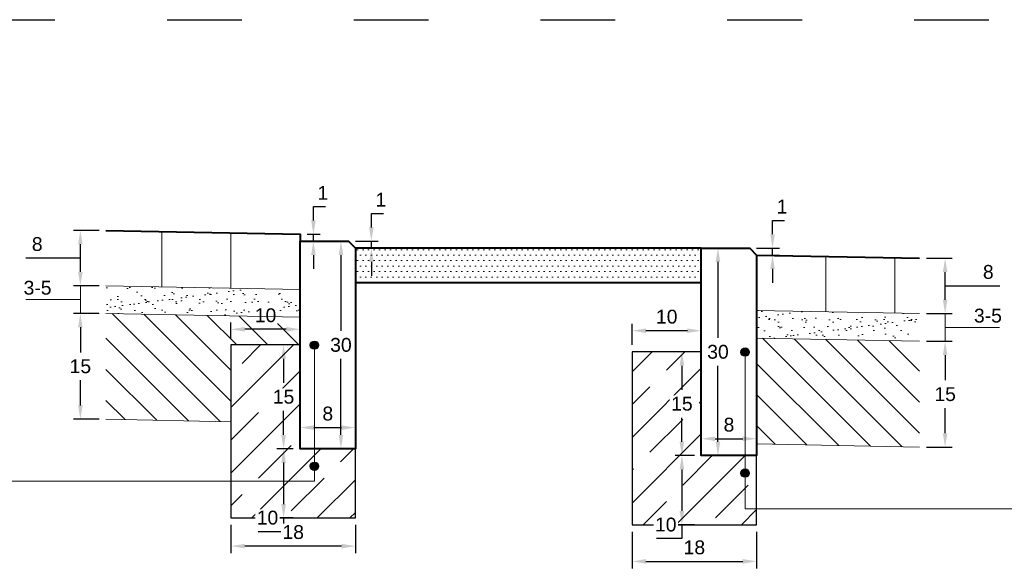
# Model space of a CAD drawing. Header units: millimetres. Extents: x 2422 to 2697, y 999 to 1037.
# Tile 2 of 48: x 2658.669 to 2660.093, y 999.52 to 1000.313. Entities that reach past the tile are written whole.
import ezdxf

# ---------------------------------------------------------------- set-up
doc = ezdxf.new("R2010")
doc.units = ezdxf.units.MM
doc.linetypes.add('ACAD_ISO03W100', pattern=[30, 12, -18])
for name, color, linetype, lineweight in [('_JB_Chodnik', 52, 'Continuous', 9), ('_JB_Opisowe', 7, 'Continuous', 0), ('_PN-konstrukcja_linie', 7, 'Continuous', 18), ('_PN-konstrukcja_wypełnienie', 7, 'Continuous', 0), ('_PN-kostka_szara', 251, 'Continuous', 13), ('_PN-kraweznik', 7, 'Continuous', 40), ('_PN-nawierzchnia_kostka_szara', 251, 'Continuous', 40), ('_PN-podsypka_wypełnienie', 7, 'Continuous', 9), ('_PN-zieleń_nawierzchnia', 76, 'Continuous', 40), ('_PN-zieleń_wypełnienie', 76, 'Continuous', 20), ('_PN-ława-wypełnienie', 7, 'Continuous', 0), ('_SZK-wymiary_0.2', 7, 'Continuous', 15)]:
    doc.layers.add(name, color=color, linetype=linetype, lineweight=lineweight)
doc.layers.add('_PN-ława', color=7, linetype='Continuous')
doc.layers.add('_SZK-opis_0.2', color=7, linetype='Continuous')
doc.layers.add('TEMP', color=80, linetype='Continuous', plot=False)
doc.styles.add('standard szczeg', font='arial.ttf', dxfattribs={"height": 0.02})
doc.dimstyles.new('p normalny szczeg.', dxfattribs={"dimtxt": 0.02, "dimasz": 0.02, "dimexe": 0.01, "dimexo": 0.01, "dimgap": 0.01, "dimtad": 1, "dimtih": 1, "dimtoh": 1, "dimdec": 0, "dimlfac": 100, "dimzin": 1, "dimtxsty": 'standard szczeg', "dimcen": 2.5, "dimazin": 0, "dimtfac": 1, "dimtdec": 0, "dimtmove": 0, "dimatfit": 3, "dimfxl": 1, "dimarcsym": 0})

# ---------------------------------------------------------------- blocks, each defined once
blk = doc.blocks.new('*D253')
at = {"layer": '_SZK-wymiary_0.2', "color": 0, "lineweight": -2, "transparency": 16777216}
for p, q in [((2658.784, 999.8881), (2658.7471, 999.8881)), ((2658.7571, 999.8681), (2658.7571, 999.8318)), ((2658.7571, 999.7551), (2658.7571, 999.7914)), ((2658.7841, 999.7351), (2658.7471, 999.7351))]:
    blk.add_line(p, q, dxfattribs=at)
at = {"layer": '_SZK-wymiary_0.2', "color": 0, "transparency": 16777216}
for points in [[(2658.7538, 999.8681), (2658.7604, 999.8681), (2658.7571, 999.8881)], [(2658.7538, 999.7551), (2658.7604, 999.7551), (2658.7571, 999.7351)]]:
    blk.add_solid(points, dxfattribs=at)
at = {"layer": 'Defpoints', "color": 0, "transparency": 16777216}
for p in [(2658.794, 999.8881), (2658.7571, 999.7351), (2658.7941, 999.7351)]:
    blk.add_point(p, dxfattribs=at)
at = {"layer": '_SZK-wymiary_0.2', "color": 0, "transparency": 16777216, "insert": (2658.7571, 999.8116), "char_height": 0.02, "attachment_point": 5, "style": 'standard szczeg'}
blk.add_mtext('15', dxfattribs=at)
blk = doc.blocks.new('*D254')
at = {"layer": '_SZK-wymiary_0.2', "color": 0, "lineweight": -2, "ltscale": 0.09, "transparency": 16777216}
for p, q in [((2658.7841, 1000.0081), (2658.7471, 1000.0081)), ((2658.7571, 999.9481), (2658.7571, 999.9881)), ((2658.7112, 999.9681), (2658.6781, 999.9681)), ((2658.7571, 999.9681), (2658.7112, 999.9681)), ((2658.7841, 999.9281), (2658.7471, 999.9281))]:
    blk.add_line(p, q, dxfattribs=at)
at = {"layer": '_SZK-wymiary_0.2', "color": 0, "ltscale": 0.09, "transparency": 16777216}
for points in [[(2658.7538, 999.9881), (2658.7604, 999.9881), (2658.7571, 1000.0081)], [(2658.7538, 999.9481), (2658.7604, 999.9481), (2658.7571, 999.9281)]]:
    blk.add_solid(points, dxfattribs=at)
at = {"layer": 'Defpoints', "color": 0, "ltscale": 0.09, "transparency": 16777216}
for p in [(2658.7571, 1000.0081), (2658.7941, 1000.0081), (2658.7941, 999.9281)]:
    blk.add_point(p, dxfattribs=at)
at = {"layer": '_SZK-wymiary_0.2', "color": 0, "ltscale": 0.09, "transparency": 16777216, "insert": (2658.6947, 999.9883), "char_height": 0.02, "attachment_point": 5, "style": 'standard szczeg', "bg_fill": 3, "box_fill_scale": 1.1, "bg_fill_color": 256, "bg_fill_true_color": 13158600, "bg_fill_transparency": 0}
blk.add_mtext('8', dxfattribs=at)
blk = doc.blocks.new('*D255')
at = {"layer": '_SZK-wymiary_0.2', "color": 0, "lineweight": -2, "transparency": 16777216}
for p, q in [((2659.094, 1000.0225), (2659.094, 1000.0425)), ((2659.094, 1000.0425), (2659.1114, 1000.0425)), ((2659.085, 1000.0025), (2659.104, 1000.0025)), ((2659.094, 999.9925), (2659.094, 1000.0025)), ((2659.0848, 999.9925), (2659.104, 999.9925)), ((2659.094, 999.9725), (2659.094, 999.9525))]:
    blk.add_line(p, q, dxfattribs=at)
at = {"layer": '_SZK-wymiary_0.2', "color": 0, "transparency": 16777216}
for points in [[(2659.0907, 1000.0225), (2659.0973, 1000.0225), (2659.094, 1000.0025)], [(2659.0907, 999.9725), (2659.0973, 999.9725), (2659.094, 999.9925)]]:
    blk.add_solid(points, dxfattribs=at)
at = {"layer": 'Defpoints', "color": 0, "transparency": 16777216}
for p in [(2659.075, 1000.0025), (2659.094, 1000.0025), (2659.0748, 999.9925)]:
    blk.add_point(p, dxfattribs=at)
at = {"layer": '_SZK-wymiary_0.2', "color": 0, "transparency": 16777216, "insert": (2659.1077, 1000.0625), "char_height": 0.02, "attachment_point": 5, "style": 'standard szczeg', "bg_fill": 3, "box_fill_scale": 1.1, "bg_fill_color": 256, "bg_fill_true_color": 13158600, "bg_fill_transparency": 0}
blk.add_mtext('1', dxfattribs=at)
blk = doc.blocks.new('*D260')
at = {"layer": '_SZK-wymiary_0.2', "color": 0, "lineweight": -2, "transparency": 16777216}
for p, q in [((2658.9748, 999.8525), (2658.9748, 999.8751)), ((2659.0748, 999.8525), (2659.0748, 999.8751)), ((2659.0548, 999.8651), (2658.9948, 999.8651))]:
    blk.add_line(p, q, dxfattribs=at)
at = {"layer": '_SZK-wymiary_0.2', "color": 0, "transparency": 16777216}
for points in [[(2658.9948, 999.8685), (2658.9948, 999.8618), (2658.9748, 999.8651)], [(2659.0548, 999.8685), (2659.0548, 999.8618), (2659.0748, 999.8651)]]:
    blk.add_solid(points, dxfattribs=at)
at = {"layer": 'Defpoints', "color": 0, "transparency": 16777216}
for p in [(2658.9748, 999.8651), (2658.9748, 999.8425), (2659.0748, 999.8425)]:
    blk.add_point(p, dxfattribs=at)
at = {"layer": '_SZK-wymiary_0.2', "color": 0, "transparency": 16777216, "insert": (2659.0248, 999.8853), "char_height": 0.02, "attachment_point": 5, "style": 'standard szczeg', "bg_fill": 3, "box_fill_scale": 1.1, "bg_fill_color": 256, "bg_fill_true_color": 13158600, "bg_fill_transparency": 0}
blk.add_mtext('10', dxfattribs=at)
blk = doc.blocks.new('*D261')
at = {"layer": '_SZK-wymiary_0.2', "color": 0, "lineweight": -2, "transparency": 16777216}
for p, q in [((2659.0648, 999.8425), (2659.0409, 999.8425)), ((2659.0509, 999.8225), (2659.0509, 999.7877)), ((2659.0509, 999.7125), (2659.0509, 999.7473)), ((2659.0648, 999.6925), (2659.0409, 999.6925))]:
    blk.add_line(p, q, dxfattribs=at)
at = {"layer": '_SZK-wymiary_0.2', "color": 0, "transparency": 16777216}
for points in [[(2659.0476, 999.8225), (2659.0543, 999.8225), (2659.0509, 999.8425)], [(2659.0476, 999.7125), (2659.0543, 999.7125), (2659.0509, 999.6925)]]:
    blk.add_solid(points, dxfattribs=at)
at = {"layer": 'Defpoints', "color": 0, "transparency": 16777216}
for p in [(2659.0748, 999.8425), (2659.0509, 999.6925), (2659.0748, 999.6925)]:
    blk.add_point(p, dxfattribs=at)
at = {"layer": '_SZK-wymiary_0.2', "color": 0, "transparency": 16777216, "insert": (2659.0509, 999.7675), "char_height": 0.02, "attachment_point": 5, "style": 'standard szczeg', "bg_fill": 3, "box_fill_scale": 1.1, "bg_fill_color": 256, "bg_fill_true_color": 13158600, "bg_fill_transparency": 0}
blk.add_mtext('15', dxfattribs=at)
blk = doc.blocks.new('*D256')
at = {"layer": '_SZK-wymiary_0.2', "color": 0, "lineweight": -2, "transparency": 16777216}
for p, q in [((2659.0648, 999.6925), (2659.0409, 999.6925)), ((2659.0509, 999.6725), (2659.0509, 999.6125)), ((2659.0648, 999.5925), (2659.0409, 999.5925)), ((2659.0509, 999.5925), (2659.0509, 999.5725)), ((2659.0509, 999.5725), (2659.0142, 999.5725))]:
    blk.add_line(p, q, dxfattribs=at)
at = {"layer": '_SZK-wymiary_0.2', "color": 0, "transparency": 16777216}
for points in [[(2659.0476, 999.6725), (2659.0543, 999.6725), (2659.0509, 999.6925)], [(2659.0476, 999.6125), (2659.0543, 999.6125), (2659.0509, 999.5925)]]:
    blk.add_solid(points, dxfattribs=at)
at = {"layer": 'Defpoints', "color": 0, "transparency": 16777216}
for p in [(2659.0748, 999.6925), (2659.0509, 999.5925), (2659.0748, 999.5925)]:
    blk.add_point(p, dxfattribs=at)
at = {"layer": '_SZK-wymiary_0.2', "color": 0, "transparency": 16777216, "insert": (2659.0276, 999.5927), "char_height": 0.02, "attachment_point": 5, "style": 'standard szczeg', "bg_fill": 3, "box_fill_scale": 1.1, "bg_fill_color": 256, "bg_fill_true_color": 13158600, "bg_fill_transparency": 0}
blk.add_mtext('10', dxfattribs=at)
blk = doc.blocks.new('*D257')
at = {"layer": '_SZK-wymiary_0.2', "color": 0, "lineweight": -2, "transparency": 16777216}
for p, q in [((2659.0748, 999.7025), (2659.0748, 999.733)), ((2659.1548, 999.7025), (2659.1548, 999.733)), ((2659.0948, 999.723), (2659.1348, 999.723))]:
    blk.add_line(p, q, dxfattribs=at)
at = {"layer": '_SZK-wymiary_0.2', "color": 0, "transparency": 16777216}
for points in [[(2659.0948, 999.7263), (2659.0948, 999.7197), (2659.0748, 999.723)], [(2659.1348, 999.7263), (2659.1348, 999.7197), (2659.1548, 999.723)]]:
    blk.add_solid(points, dxfattribs=at)
at = {"layer": 'Defpoints', "color": 0, "transparency": 16777216}
for p in [(2659.1548, 999.723), (2659.0748, 999.6925), (2659.1548, 999.6925)]:
    blk.add_point(p, dxfattribs=at)
at = {"layer": '_SZK-wymiary_0.2', "color": 0, "transparency": 16777216, "insert": (2659.1148, 999.7432), "char_height": 0.02, "attachment_point": 5, "style": 'standard szczeg', "bg_fill": 3, "box_fill_scale": 1.1, "bg_fill_color": 256, "bg_fill_true_color": 13158600, "bg_fill_transparency": 0}
blk.add_mtext('8', dxfattribs=at)
blk = doc.blocks.new('*D258')
at = {"layer": '_SZK-wymiary_0.2', "color": 0, "lineweight": -2, "transparency": 16777216}
for p, q in [((2658.9748, 999.5825), (2658.9748, 999.5416)), ((2659.1548, 999.5825), (2659.1548, 999.5416)), ((2659.1348, 999.5516), (2658.9948, 999.5516))]:
    blk.add_line(p, q, dxfattribs=at)
at = {"layer": '_SZK-wymiary_0.2', "color": 0, "transparency": 16777216}
for points in [[(2658.9948, 999.5549), (2658.9948, 999.5483), (2658.9748, 999.5516)], [(2659.1348, 999.5549), (2659.1348, 999.5483), (2659.1548, 999.5516)]]:
    blk.add_solid(points, dxfattribs=at)
at = {"layer": 'Defpoints', "color": 0, "transparency": 16777216}
for p in [(2658.9748, 999.5925), (2659.1548, 999.5925), (2658.9748, 999.5516)]:
    blk.add_point(p, dxfattribs=at)
at = {"layer": '_SZK-wymiary_0.2', "color": 0, "transparency": 16777216, "insert": (2659.0648, 999.5718), "char_height": 0.02, "attachment_point": 5, "style": 'standard szczeg', "bg_fill": 3, "box_fill_scale": 1.1, "bg_fill_color": 256, "bg_fill_true_color": 13158600, "bg_fill_transparency": 0}
blk.add_mtext('18', dxfattribs=at)
blk = doc.blocks.new('*D259')
at = {"layer": '_SZK-wymiary_0.2', "color": 0, "lineweight": -2, "transparency": 16777216}
for p, q in [((2659.1248, 999.9925), (2659.1438, 999.9925)), ((2659.1338, 999.9725), (2659.1338, 999.8627)), ((2659.1338, 999.7125), (2659.1338, 999.8223)), ((2659.1248, 999.6925), (2659.1438, 999.6925))]:
    blk.add_line(p, q, dxfattribs=at)
at = {"layer": '_SZK-wymiary_0.2', "color": 0, "transparency": 16777216}
for points in [[(2659.1305, 999.9725), (2659.1371, 999.9725), (2659.1338, 999.9925)], [(2659.1305, 999.7125), (2659.1371, 999.7125), (2659.1338, 999.6925)]]:
    blk.add_solid(points, dxfattribs=at)
at = {"layer": 'Defpoints', "color": 0, "transparency": 16777216}
for p in [(2659.1148, 999.9925), (2659.1338, 999.9925), (2659.1148, 999.6925)]:
    blk.add_point(p, dxfattribs=at)
at = {"layer": '_SZK-wymiary_0.2', "color": 0, "transparency": 16777216, "insert": (2659.1338, 999.8425), "char_height": 0.02, "attachment_point": 5, "style": 'standard szczeg', "bg_fill": 3, "box_fill_scale": 1.1, "bg_fill_color": 256, "bg_fill_true_color": 13158600, "bg_fill_transparency": 0}
blk.add_mtext('30', dxfattribs=at)
blk = doc.blocks.new('*D252')
at = {"layer": '_SZK-wymiary_0.2', "color": 0, "lineweight": -2, "transparency": 16777216}
for p, q in [((2659.1778, 1000.0125), (2659.1778, 1000.0325)), ((2659.1778, 1000.0325), (2659.1952, 1000.0325)), ((2659.1548, 999.9925), (2659.1878, 999.9925)), ((2659.1778, 999.9825), (2659.1778, 999.9925)), ((2659.1648, 999.9825), (2659.1878, 999.9825)), ((2659.1778, 999.9625), (2659.1778, 999.9425))]:
    blk.add_line(p, q, dxfattribs=at)
at = {"layer": '_SZK-wymiary_0.2', "color": 0, "transparency": 16777216}
for points in [[(2659.1745, 1000.0125), (2659.1811, 1000.0125), (2659.1778, 999.9925)], [(2659.1745, 999.9625), (2659.1811, 999.9625), (2659.1778, 999.9825)]]:
    blk.add_solid(points, dxfattribs=at)
at = {"layer": 'Defpoints', "color": 0, "transparency": 16777216}
for p in [(2659.1448, 999.9925), (2659.1778, 999.9925), (2659.1548, 999.9825)]:
    blk.add_point(p, dxfattribs=at)
at = {"layer": '_SZK-wymiary_0.2', "color": 0, "transparency": 16777216, "insert": (2659.1915, 1000.0525), "char_height": 0.02, "attachment_point": 5, "style": 'standard szczeg', "bg_fill": 3, "box_fill_scale": 1.1, "bg_fill_color": 256, "bg_fill_true_color": 13158600, "bg_fill_transparency": 0}
blk.add_mtext('1', dxfattribs=at)
blk = doc.blocks.new('*D265')
at = {"layer": '_SZK-wymiary_0.2', "color": 0, "lineweight": -2, "transparency": 16777216}
for p, q in [((2659.9804, 999.8478), (2660.0173, 999.8478)), ((2660.0073, 999.8278), (2660.0073, 999.7915)), ((2660.0073, 999.7148), (2660.0073, 999.7511)), ((2659.9803, 999.6948), (2660.0173, 999.6948))]:
    blk.add_line(p, q, dxfattribs=at)
at = {"layer": '_SZK-wymiary_0.2', "color": 0, "transparency": 16777216}
for points in [[(2660.004, 999.8278), (2660.0106, 999.8278), (2660.0073, 999.8478)], [(2660.004, 999.7148), (2660.0106, 999.7148), (2660.0073, 999.6948)]]:
    blk.add_solid(points, dxfattribs=at)
at = {"layer": 'Defpoints', "color": 0, "transparency": 16777216}
for p in [(2659.9704, 999.8478), (2659.9703, 999.6948), (2660.0073, 999.6948)]:
    blk.add_point(p, dxfattribs=at)
at = {"layer": '_SZK-wymiary_0.2', "color": 0, "transparency": 16777216, "insert": (2660.0073, 999.7713), "char_height": 0.02, "attachment_point": 5, "style": 'standard szczeg'}
blk.add_mtext('15', dxfattribs=at)
blk = doc.blocks.new('*D266')
at = {"layer": '_SZK-wymiary_0.2', "color": 0, "lineweight": -2, "ltscale": 0.09, "transparency": 16777216}
for p, q in [((2659.9803, 999.9678), (2660.0173, 999.9678)), ((2660.0073, 999.9078), (2660.0073, 999.9478)), ((2660.0073, 999.9278), (2660.0532, 999.9278)), ((2660.0532, 999.9278), (2660.0863, 999.9278)), ((2659.9803, 999.8878), (2660.0173, 999.8878))]:
    blk.add_line(p, q, dxfattribs=at)
at = {"layer": '_SZK-wymiary_0.2', "color": 0, "ltscale": 0.09, "transparency": 16777216}
for points in [[(2660.004, 999.9478), (2660.0106, 999.9478), (2660.0073, 999.9678)], [(2660.004, 999.9078), (2660.0106, 999.9078), (2660.0073, 999.8878)]]:
    blk.add_solid(points, dxfattribs=at)
at = {"layer": 'Defpoints', "color": 0, "ltscale": 0.09, "transparency": 16777216}
for p in [(2659.9703, 999.9678), (2660.0073, 999.9678), (2659.9703, 999.8878)]:
    blk.add_point(p, dxfattribs=at)
at = {"layer": '_SZK-wymiary_0.2', "color": 0, "ltscale": 0.09, "transparency": 16777216, "insert": (2660.0697, 999.948), "char_height": 0.02, "attachment_point": 5, "style": 'standard szczeg', "bg_fill": 3, "box_fill_scale": 1.1, "bg_fill_color": 256, "bg_fill_true_color": 13158600, "bg_fill_transparency": 0}
blk.add_mtext('8', dxfattribs=at)
blk = doc.blocks.new('*D275')
at = {"layer": '_SZK-wymiary_0.2', "color": 0, "lineweight": -2, "transparency": 16777216}
for p, q in [((2659.7578, 1000.0025), (2659.7578, 1000.0225)), ((2659.7578, 1000.0225), (2659.7752, 1000.0225)), ((2659.7348, 999.9825), (2659.7678, 999.9825)), ((2659.7578, 999.9725), (2659.7578, 999.9825)), ((2659.7448, 999.9725), (2659.7678, 999.9725)), ((2659.7578, 999.9525), (2659.7578, 999.9325))]:
    blk.add_line(p, q, dxfattribs=at)
at = {"layer": '_SZK-wymiary_0.2', "color": 0, "transparency": 16777216}
for points in [[(2659.7545, 1000.0025), (2659.7611, 1000.0025), (2659.7578, 999.9825)], [(2659.7545, 999.9525), (2659.7611, 999.9525), (2659.7578, 999.9725)]]:
    blk.add_solid(points, dxfattribs=at)
at = {"layer": 'Defpoints', "color": 0, "transparency": 16777216}
for p in [(2659.7248, 999.9825), (2659.7578, 999.9825), (2659.7348, 999.9725)]:
    blk.add_point(p, dxfattribs=at)
at = {"layer": '_SZK-wymiary_0.2', "color": 0, "transparency": 16777216, "insert": (2659.7715, 1000.0425), "char_height": 0.02, "attachment_point": 5, "style": 'standard szczeg', "bg_fill": 3, "box_fill_scale": 1.1, "bg_fill_color": 256, "bg_fill_true_color": 13158600, "bg_fill_transparency": 0}
blk.add_mtext('1', dxfattribs=at)
blk = doc.blocks.new('*D276')
at = {"layer": '_SZK-wymiary_0.2', "color": 0, "lineweight": -2, "transparency": 16777216}
for p, q in [((2659.6448, 999.8325), (2659.6168, 999.8325)), ((2659.6268, 999.8125), (2659.6268, 999.7777)), ((2659.6268, 999.7025), (2659.6268, 999.7373)), ((2659.6448, 999.6825), (2659.6168, 999.6825))]:
    blk.add_line(p, q, dxfattribs=at)
at = {"layer": '_SZK-wymiary_0.2', "color": 0, "transparency": 16777216}
for points in [[(2659.6234, 999.8125), (2659.6301, 999.8125), (2659.6268, 999.8325)], [(2659.6234, 999.7025), (2659.6301, 999.7025), (2659.6268, 999.6825)]]:
    blk.add_solid(points, dxfattribs=at)
at = {"layer": 'Defpoints', "color": 0, "transparency": 16777216}
for p in [(2659.6548, 999.8325), (2659.6268, 999.6825), (2659.6548, 999.6825)]:
    blk.add_point(p, dxfattribs=at)
at = {"layer": '_SZK-wymiary_0.2', "color": 0, "transparency": 16777216, "insert": (2659.6268, 999.7575), "char_height": 0.02, "attachment_point": 5, "style": 'standard szczeg', "bg_fill": 3, "box_fill_scale": 1.1, "bg_fill_color": 256, "bg_fill_true_color": 13158600, "bg_fill_transparency": 0}
blk.add_mtext('15', dxfattribs=at)
blk = doc.blocks.new('*D277')
at = {"layer": '_SZK-wymiary_0.2', "color": 0, "lineweight": -2, "transparency": 16777216}
for p, q in [((2659.6448, 999.6825), (2659.6168, 999.6825)), ((2659.6268, 999.6625), (2659.6268, 999.6025)), ((2659.6448, 999.5825), (2659.6168, 999.5825)), ((2659.6268, 999.5825), (2659.6268, 999.5625)), ((2659.6268, 999.5625), (2659.5901, 999.5625))]:
    blk.add_line(p, q, dxfattribs=at)
at = {"layer": '_SZK-wymiary_0.2', "color": 0, "transparency": 16777216}
for points in [[(2659.6234, 999.6625), (2659.6301, 999.6625), (2659.6268, 999.6825)], [(2659.6234, 999.6025), (2659.6301, 999.6025), (2659.6268, 999.5825)]]:
    blk.add_solid(points, dxfattribs=at)
at = {"layer": 'Defpoints', "color": 0, "transparency": 16777216}
for p in [(2659.6548, 999.6825), (2659.6268, 999.5825), (2659.6548, 999.5825)]:
    blk.add_point(p, dxfattribs=at)
at = {"layer": '_SZK-wymiary_0.2', "color": 0, "transparency": 16777216, "insert": (2659.6034, 999.5827), "char_height": 0.02, "attachment_point": 5, "style": 'standard szczeg', "bg_fill": 3, "box_fill_scale": 1.1, "bg_fill_color": 256, "bg_fill_true_color": 13158600, "bg_fill_transparency": 0}
blk.add_mtext('10', dxfattribs=at)
blk = doc.blocks.new('*D278')
at = {"layer": '_SZK-wymiary_0.2', "color": 0, "lineweight": -2, "transparency": 16777216}
for p, q in [((2659.5548, 999.5725), (2659.5548, 999.5195)), ((2659.7348, 999.5725), (2659.7348, 999.5195)), ((2659.5748, 999.5295), (2659.7148, 999.5295))]:
    blk.add_line(p, q, dxfattribs=at)
at = {"layer": '_SZK-wymiary_0.2', "color": 0, "transparency": 16777216}
for points in [[(2659.5748, 999.5329), (2659.5748, 999.5262), (2659.5548, 999.5295)], [(2659.7148, 999.5329), (2659.7148, 999.5262), (2659.7348, 999.5295)]]:
    blk.add_solid(points, dxfattribs=at)
at = {"layer": 'Defpoints', "color": 0, "transparency": 16777216}
for p in [(2659.5548, 999.5825), (2659.7348, 999.5825), (2659.7348, 999.5295)]:
    blk.add_point(p, dxfattribs=at)
at = {"layer": '_SZK-wymiary_0.2', "color": 0, "transparency": 16777216, "insert": (2659.6448, 999.5497), "char_height": 0.02, "attachment_point": 5, "style": 'standard szczeg', "bg_fill": 3, "box_fill_scale": 1.1, "bg_fill_color": 256, "bg_fill_true_color": 13158600, "bg_fill_transparency": 0}
blk.add_mtext('18', dxfattribs=at)
blk = doc.blocks.new('*D279')
at = {"layer": '_SZK-wymiary_0.2', "color": 0, "lineweight": -2, "transparency": 16777216}
for p, q in [((2659.6548, 999.6925), (2659.6548, 999.7169)), ((2659.6748, 999.7069), (2659.7148, 999.7069)), ((2659.7348, 999.6925), (2659.7348, 999.7169))]:
    blk.add_line(p, q, dxfattribs=at)
at = {"layer": '_SZK-wymiary_0.2', "color": 0, "transparency": 16777216}
for points in [[(2659.6748, 999.7102), (2659.6748, 999.7036), (2659.6548, 999.7069)], [(2659.7148, 999.7102), (2659.7148, 999.7036), (2659.7348, 999.7069)]]:
    blk.add_solid(points, dxfattribs=at)
at = {"layer": 'Defpoints', "color": 0, "transparency": 16777216}
for p in [(2659.7348, 999.7069), (2659.6548, 999.6825), (2659.7348, 999.6825)]:
    blk.add_point(p, dxfattribs=at)
at = {"layer": '_SZK-wymiary_0.2', "color": 0, "transparency": 16777216, "insert": (2659.6948, 999.7271), "char_height": 0.02, "attachment_point": 5, "style": 'standard szczeg', "bg_fill": 3, "box_fill_scale": 1.1, "bg_fill_color": 256, "bg_fill_true_color": 13158600, "bg_fill_transparency": 0}
blk.add_mtext('8', dxfattribs=at)
blk = doc.blocks.new('*D280')
at = {"layer": '_SZK-wymiary_0.2', "color": 0, "lineweight": -2, "transparency": 16777216}
for p, q in [((2659.6798, 999.9825), (2659.6689, 999.9825)), ((2659.6789, 999.9625), (2659.6789, 999.8527)), ((2659.6789, 999.7025), (2659.6789, 999.8123)), ((2659.6848, 999.6825), (2659.6689, 999.6825))]:
    blk.add_line(p, q, dxfattribs=at)
at = {"layer": '_SZK-wymiary_0.2', "color": 0, "transparency": 16777216}
for points in [[(2659.6755, 999.9625), (2659.6822, 999.9625), (2659.6789, 999.9825)], [(2659.6755, 999.7025), (2659.6822, 999.7025), (2659.6789, 999.6825)]]:
    blk.add_solid(points, dxfattribs=at)
at = {"layer": 'Defpoints', "color": 0, "transparency": 16777216}
for p in [(2659.6789, 999.9825), (2659.6898, 999.9825), (2659.6948, 999.6825)]:
    blk.add_point(p, dxfattribs=at)
at = {"layer": '_SZK-wymiary_0.2', "color": 0, "transparency": 16777216, "insert": (2659.6789, 999.8325), "char_height": 0.02, "attachment_point": 5, "style": 'standard szczeg', "bg_fill": 3, "box_fill_scale": 1.1, "bg_fill_color": 256, "bg_fill_true_color": 13158600, "bg_fill_transparency": 0}
blk.add_mtext('30', dxfattribs=at)
blk = doc.blocks.new('*D281')
at = {"layer": '_SZK-wymiary_0.2', "color": 0, "lineweight": -2, "transparency": 16777216}
for p, q in [((2659.5548, 999.8425), (2659.5548, 999.8731)), ((2659.6348, 999.8631), (2659.5748, 999.8631)), ((2659.6548, 999.8425), (2659.6548, 999.8731))]:
    blk.add_line(p, q, dxfattribs=at)
at = {"layer": '_SZK-wymiary_0.2', "color": 0, "transparency": 16777216}
for points in [[(2659.5748, 999.8664), (2659.5748, 999.8598), (2659.5548, 999.8631)], [(2659.6348, 999.8664), (2659.6348, 999.8598), (2659.6548, 999.8631)]]:
    blk.add_solid(points, dxfattribs=at)
at = {"layer": 'Defpoints', "color": 0, "transparency": 16777216}
for p in [(2659.5548, 999.8631), (2659.5548, 999.8325), (2659.6548, 999.8325)]:
    blk.add_point(p, dxfattribs=at)
at = {"layer": '_SZK-wymiary_0.2', "color": 0, "transparency": 16777216, "insert": (2659.6048, 999.8833), "char_height": 0.02, "attachment_point": 5, "style": 'standard szczeg', "bg_fill": 3, "box_fill_scale": 1.1, "bg_fill_color": 256, "bg_fill_true_color": 13158600, "bg_fill_transparency": 0}
blk.add_mtext('10', dxfattribs=at)

msp = doc.modelspace()

# ---------------------------------------------------------------- hatches: boundary and pattern name
at = {"layer": '_PN-konstrukcja_wypełnienie', "lineweight": 0, "ltscale": 0.09}
h = msp.add_hatch(dxfattribs=at)
h.set_pattern_fill('ANSI31', color=256, scale=0.01, angle=90)
h.set_pattern_definition([(135, (-522.87291, -764.22228), (-0.0224506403, -0.0224506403), [])])
h.paths.add_polyline_path([(2658.7941, 999.8881), (2658.7941, 999.7351), (2658.9748, 999.7315), (2658.9748, 999.8425), (2659.0748, 999.8425), (2659.0748, 999.8825)])
h = msp.add_hatch(dxfattribs=at)
h.set_pattern_fill('ANSI31', color=256, scale=0.01, angle=90)
h.set_pattern_definition([(135, (-521.279933, -764.28228), (-0.0224506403, -0.0224506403), [])])
h.paths.add_polyline_path([(2659.9703, 999.6948), (2659.9703, 999.8478), (2659.7348, 999.8525), (2659.7348, 999.6995)])
at = {"layer": '_PN-podsypka_wypełnienie', "ltscale": 0.09}
h = msp.add_hatch(dxfattribs=at)
h.set_pattern_fill('AR-SAND', color=256, scale=0.0005, style=0)
h.set_pattern_definition([(37.5, (-522.87291, -764.22228), (-0.00080001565, 0.02447066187), [0, -0.019304, 0, -0.02159, 0, -0.0206375]), (7.5, (-522.87291, -764.22228), (0.02247616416, 0.03584125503), [0, -0.010414, 0, -0.017399, 0, -0.0066675]), (327.5, (-522.888531, -764.22228), (0.03954961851, 7.185923e-05), [0, -0.00635, 0, -0.02286, 0, -0.029845]), (317.5, (-522.88853, -764.22228), (0.03817782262, 0.01114646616), [0, -0.003175, 0, -0.014986, 0, -0.017145])])
h.paths.add_polyline_path([(2658.7941, 999.9281), (2658.7941, 999.8881), (2659.0748, 999.8825), (2659.0748, 999.9225)])
h = msp.add_hatch(dxfattribs=at)
h.set_pattern_fill('AR-SAND', color=256, scale=0.0005, style=0)
h.set_pattern_definition([(37.5, (-521.279933, -764.28228), (-0.00080001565, 0.02447066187), [0, -0.019304, 0, -0.02159, 0, -0.0206375]), (7.5, (-521.279933, -764.28228), (0.02247616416, 0.03584125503), [0, -0.010414, 0, -0.017399, 0, -0.0066675]), (327.5, (-521.295554, -764.28228), (0.03954961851, 7.185923e-05), [0, -0.00635, 0, -0.02286, 0, -0.029845]), (317.5, (-521.295554, -764.28228), (0.03817782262, 0.01114646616), [0, -0.003175, 0, -0.014986, 0, -0.017145])])
h.paths.add_polyline_path([(2659.9703, 999.8478), (2659.9703, 999.8878), (2659.7348, 999.8925), (2659.7348, 999.8525)])
at = {"layer": '_PN-zieleń_wypełnienie'}
h = msp.add_hatch(dxfattribs=at)
h.set_pattern_fill('DOTS', color=256, scale=0.005)
h.set_pattern_definition([(0, (5.8977406, -16.25792), (0.00396875, 0.0079375), [0, -0.0079375])])
h.paths.add_polyline_path([(2659.1552, 999.9825), (2659.1552, 999.9325), (2659.6548, 999.9325), (2659.6548, 999.9825)])
at = {"layer": '_PN-ława-wypełnienie'}
h = msp.add_hatch(dxfattribs=at)
h.set_pattern_fill('JIS_STN_1E', color=256, scale=0.067035, style=0)
h.set_pattern_definition([(45, (2655.6493, 991.02292), (-0.0474008, 0.0474008), []), (45, (2655.69656, 991.02292), (-0.0474008, 0.0474008), [0.06703484, -0.0335174])])
h.paths.add_polyline_path([(2659.1548, 999.5925), (2658.9748, 999.5925), (2658.9748, 999.8425), (2659.0748, 999.8425), (2659.0748, 999.6925), (2659.1548, 999.6925)])
h = msp.add_hatch(dxfattribs=at)
h.set_pattern_fill('JIS_STN_1E', color=256, scale=0.067035, style=0)
h.set_pattern_definition([(45, (2658.82228, 991.01292), (-0.0474008, 0.0474008), []), (45, (2658.86954, 991.01292), (-0.0474008, 0.0474008), [0.06703484, -0.0335174])])
h.paths.add_polyline_path([(2659.7348, 999.5825), (2659.5548, 999.5825), (2659.5548, 999.8325), (2659.6548, 999.8325), (2659.6548, 999.6825), (2659.7348, 999.6825)])
at = {"layer": '_SZK-opis_0.2', "ltscale": 0.09}
h = msp.add_hatch(color=256, dxfattribs=at)
h.dxf.hatch_style = 1
h.paths.add_polyline_path([(2659.0895, 999.8422, 1), (2659.1015, 999.8422, 1)])
h = msp.add_hatch(color=256, dxfattribs=at)
h.dxf.hatch_style = 1
h.paths.add_polyline_path([(2659.7121, 999.8322, 1), (2659.7241, 999.8322, 1)])
h = msp.add_hatch(color=256, dxfattribs=at)
h.dxf.hatch_style = 1
h.paths.add_polyline_path([(2659.0895, 999.6672, 1), (2659.1015, 999.6672, 1)])
h = msp.add_hatch(color=256, dxfattribs=at)
h.dxf.hatch_style = 1
h.paths.add_polyline_path([(2659.7121, 999.6572, 1), (2659.7241, 999.6572, 1)])

# ---------------------------------------------------------------- linework, layer by layer
at = {"layer": '_JB_Chodnik'}
for points in [[(2658.8748, 1000.0065), (2658.8748, 999.9265)], [(2658.9748, 1000.0045), (2658.9748, 999.9245)], [(2659.8348, 999.9705), (2659.8348, 999.8905)], [(2659.9348, 999.9685), (2659.9348, 999.8885)]]:
    msp.add_lwpolyline(points, dxfattribs=at)
at = {"layer": '_JB_Opisowe', "ltscale": 0.09}
for p, q in [((2658.7571, 999.9481), (2658.7571, 999.9681)), ((2660.0073, 999.9078), (2660.0073, 999.9278))]:
    msp.add_line(p, q, dxfattribs=at)
at = {"layer": '_PN-konstrukcja_linie'}
for points in [[(2659.9703, 999.8478), (2659.734, 999.8525)], [(2658.9748, 999.7315), (2658.7941, 999.7351)]]:
    msp.add_lwpolyline(points, dxfattribs=at)
at = {"layer": '_PN-zieleń_nawierzchnia'}
for points in [[(2659.6548, 999.9825), (2659.1548, 999.9825)], [(2659.6548, 999.9325), (2659.1548, 999.9325)]]:
    msp.add_lwpolyline(points, dxfattribs=at)
at = {"layer": '_PN-ława'}
for points in [[(2659.0748, 999.8425), (2658.9748, 999.8425), (2658.9748, 999.5925), (2659.1548, 999.5925), (2659.1548, 999.6925)], [(2659.6548, 999.8325), (2659.5548, 999.8325), (2659.5548, 999.5825), (2659.7348, 999.5825), (2659.7348, 999.6825)]]:
    msp.add_lwpolyline(points, dxfattribs=at)
at = {"layer": '_SZK-opis_0.2', "ltscale": 0.09}
for centre in [(2659.0955, 999.8422), (2659.7181, 999.8322), (2659.0955, 999.6672), (2659.7181, 999.6572)]:
    msp.add_circle(centre, 0.006, dxfattribs=at)
at = {"layer": '_SZK-wymiary_0.2', "ltscale": 0.09}
for p, q in [((2658.7841, 999.9281), (2658.7471, 999.9281)), ((2658.7571, 999.8881), (2658.7571, 999.9281)), ((2658.7571, 999.8881), (2658.7571, 999.9281)), ((2658.7121, 999.9081), (2658.6783, 999.9081)), ((2658.7571, 999.9081), (2658.7121, 999.9081)), ((2658.7841, 999.8881), (2658.7471, 999.8881)), ((2659.9803, 999.8878), (2660.0173, 999.8878)), ((2660.0073, 999.8478), (2660.0073, 999.8878)), ((2660.0073, 999.8478), (2660.0073, 999.8878)), ((2660.0073, 999.8678), (2660.0523, 999.8678)), ((2660.0523, 999.8678), (2660.0861, 999.8678)), ((2659.9803, 999.8478), (2660.0173, 999.8478))]:
    msp.add_line(p, q, dxfattribs=at)
at = {"layer": 'TEMP', "linetype": 'ACAD_ISO03W100', "ltscale": 0.009}
msp.add_lwpolyline([(2657.5324, 1000.0128), (2657.5324, 1000.3128), (2680.1577, 1000.3128), (2680.1577, 999.9735)], dxfattribs=at)

# ---------------------------------------------------------------- texts
at = {"layer": '_SZK-wymiary_0.2', "ltscale": 0.09, "insert": (2658.6952, 999.9251), "char_height": 0.02, "attachment_point": 5, "rotation": 0, "style": 'standard szczeg', "bg_fill": 3, "box_fill_scale": 1.1, "bg_fill_color": 256, "bg_fill_true_color": 13158600, "bg_fill_transparency": 0}
msp.add_mtext('3-5', dxfattribs=at)
at = {"layer": '_SZK-wymiary_0.2', "ltscale": 0.09, "insert": (2660.0692, 999.8848), "char_height": 0.02, "attachment_point": 5, "style": 'standard szczeg', "bg_fill": 3, "box_fill_scale": 1.1, "bg_fill_color": 256, "bg_fill_true_color": 13158600, "bg_fill_transparency": 0}
msp.add_mtext('3-5', dxfattribs=at)

# ---------------------------------------------------------------- dimensions: what is measured, and where the dimension line sits
at = {"layer": '_SZK-wymiary_0.2'}
for base, p1, p2, picture, middle in [((2658.7571, 999.7351), (2658.794, 999.8881), (2658.7941, 999.7351), '*D253', (2658.7571, 999.8116)), ((2660.0073, 999.6948), (2659.9704, 999.8478), (2659.9703, 999.6948), '*D265', (2660.0073, 999.7713))]:
    dim = msp.add_linear_dim(base=base, p1=p1, p2=p2, angle=90, dimstyle='p normalny szczeg.', dxfattribs=at)
    dim.commit()
    dim.dimension.update_dxf_attribs({"geometry": picture, "text_midpoint": middle})

# ---------------------------------------------------------------- next in the draw order: dimensions: what is measured, and where the dimension line sits
for base, p1, p2, angle, picture, middle in [((2659.094, 1000.0025), (2659.0748, 999.9925), (2659.075, 1000.0025), 90, '*D255', (2659.1077, 1000.0625)), ((2659.1778, 999.9925), (2659.1548, 999.9825), (2659.1448, 999.9925), 90, '*D252', (2659.1915, 1000.0525)), ((2659.7578, 999.9825), (2659.7348, 999.9725), (2659.7248, 999.9825), 90, '*D275', (2659.7715, 1000.0425)), ((2658.9748, 999.8651), (2659.0748, 999.8425), (2658.9748, 999.8425), 0, '*D260', (2659.0248, 999.8853)), ((2659.6268, 999.6825), (2659.6548, 999.8325), (2659.6548, 999.6825), 90, '*D276', (2659.6268, 999.7575))]:
    dim = msp.add_linear_dim(base=base, p1=p1, p2=p2, angle=angle, dimstyle='p normalny szczeg.', override={"dimtfill": 1}, dxfattribs=at)
    dim.commit()
    dim.dimension.update_dxf_attribs({"geometry": picture, "text_midpoint": middle})
at = {"layer": '_SZK-wymiary_0.2', "ltscale": 0.09}
for base, p1, p2, picture, middle in [((2658.7571, 1000.0081), (2658.7941, 999.9281), (2658.7941, 1000.0081), '*D254', (2658.7012, 999.9681)), ((2660.0073, 999.9678), (2659.9703, 999.8878), (2659.9703, 999.9678), '*D266', (2660.0632, 999.9278))]:
    dim = msp.add_linear_dim(base=base, p1=p1, p2=p2, angle=90, dimstyle='p normalny szczeg.', override={"dimtmove": 1, "dimtfill": 1}, dxfattribs=at)
    dim.commit()
    dim.dimension.update_dxf_attribs({"geometry": picture, "text_midpoint": middle, "dimtype": 160})

# ---------------------------------------------------------------- next in the draw order: linework, layer by layer
at = {"layer": '_PN-konstrukcja_linie'}
msp.add_lwpolyline([(2659.0748, 999.8825), (2658.7941, 999.8881)], dxfattribs=at)
at = {"layer": '_PN-kostka_szara'}
for points in [[(2659.0748, 999.9225), (2658.7941, 999.9281)], [(2659.9703, 999.8878), (2659.7348, 999.8925)]]:
    msp.add_lwpolyline(points, dxfattribs=at)
at = {"layer": '_PN-nawierzchnia_kostka_szara'}
for points in [[(2658.7941, 1000.0081), (2659.0748, 1000.0025), (2659.0748, 999.9925)], [(2659.7348, 999.9725), (2659.9703, 999.9678)]]:
    msp.add_lwpolyline(points, dxfattribs=at)

# ---------------------------------------------------------------- next in the draw order: dimensions: what is measured, and where the dimension line sits
at = {"layer": '_SZK-wymiary_0.2'}
dim = msp.add_linear_dim(base=(2659.5548, 999.8631), p1=(2659.6548, 999.8325), p2=(2659.5548, 999.8325), dimstyle='p normalny szczeg.', override={"dimtfill": 1}, dxfattribs=at)
dim.commit()
dim.dimension.update_dxf_attribs({"geometry": '*D281', "text_midpoint": (2659.6048, 999.8833)})
for base, p1, p2, picture, middle in [((2659.0509, 999.6925), (2659.0748, 999.8425), (2659.0748, 999.6925), '*D261', (2659.0509, 999.7675)), ((2659.6268, 999.5825), (2659.6548, 999.6825), (2659.6548, 999.5825), '*D277', (2659.6034, 999.5827))]:
    dim = msp.add_linear_dim(base=base, p1=p1, p2=p2, angle=90, dimstyle='p normalny szczeg.', override={"dimtfill": 1}, dxfattribs=at)
    dim.commit()
    dim.dimension.update_dxf_attribs({"geometry": picture, "text_midpoint": middle})

# ---------------------------------------------------------------- next in the draw order: dimensions: what is measured, and where the dimension line sits
for base, p1, p2, picture, middle in [((2659.7348, 999.7069), (2659.6548, 999.6825), (2659.7348, 999.6825), '*D279', (2659.6948, 999.7271)), ((2659.7348, 999.5295), (2659.5548, 999.5825), (2659.7348, 999.5825), '*D278', (2659.6448, 999.5497))]:
    dim = msp.add_linear_dim(base=base, p1=p1, p2=p2, dimstyle='p normalny szczeg.', override={"dimtfill": 1}, dxfattribs=at)
    dim.commit()
    dim.dimension.update_dxf_attribs({"geometry": picture, "text_midpoint": middle})
dim = msp.add_linear_dim(base=(2659.0509, 999.5925), p1=(2659.0748, 999.6925), p2=(2659.0748, 999.5925), angle=90, dimstyle='p normalny szczeg.', override={"dimtfill": 1}, dxfattribs=at)
dim.commit()
dim.dimension.update_dxf_attribs({"geometry": '*D256', "text_midpoint": (2659.0276, 999.5927)})

# ---------------------------------------------------------------- next in the draw order: linework, layer by layer
at = {"layer": '_JB_Opisowe', "ltscale": 0.09}
msp.add_lwpolyline([(2660.2253, 999.6053), (2659.7181, 999.6053), (2659.7181, 999.8322)], dxfattribs=at)
at = {"layer": '_PN-konstrukcja_linie'}
msp.add_lwpolyline([(2659.9703, 999.6948), (2659.734, 999.6995)], dxfattribs=at)

# ---------------------------------------------------------------- next in the draw order: dimensions: what is measured, and where the dimension line sits
at = {"layer": '_SZK-wymiary_0.2'}
for base, p1, p2, angle, picture, middle in [((2659.6789, 999.9825), (2659.6948, 999.6825), (2659.6898, 999.9825), 90, '*D280', (2659.6789, 999.8325)), ((2659.1548, 999.723), (2659.0748, 999.6925), (2659.1548, 999.6925), 0, '*D257', (2659.1148, 999.7432)), ((2658.9748, 999.5516), (2659.1548, 999.5925), (2658.9748, 999.5925), 0, '*D258', (2659.0648, 999.5718))]:
    dim = msp.add_linear_dim(base=base, p1=p1, p2=p2, angle=angle, dimstyle='p normalny szczeg.', override={"dimtfill": 1}, dxfattribs=at)
    dim.commit()
    dim.dimension.update_dxf_attribs({"geometry": picture, "text_midpoint": middle})

# ---------------------------------------------------------------- next in the draw order: linework, layer by layer
at = {"layer": '_JB_Opisowe', "ltscale": 0.09}
msp.add_lwpolyline([(2658.5355, 999.6456), (2659.0955, 999.6456), (2659.0955, 999.8422)], dxfattribs=at)
at = {"layer": '_PN-kraweznik'}
msp.add_lwpolyline([(2659.7348, 999.9725), (2659.7348, 999.6825), (2659.6548, 999.6825), (2659.6548, 999.9825), (2659.7248, 999.9825)], close=True, dxfattribs=at)

# ---------------------------------------------------------------- next in the draw order: dimensions: what is measured, and where the dimension line sits
at = {"layer": '_SZK-wymiary_0.2'}
dim = msp.add_linear_dim(base=(2659.1338, 999.9925), p1=(2659.1148, 999.6925), p2=(2659.1148, 999.9925), angle=90, dimstyle='p normalny szczeg.', override={"dimtfill": 1}, dxfattribs=at)
dim.commit()
dim.dimension.update_dxf_attribs({"geometry": '*D259', "text_midpoint": (2659.1338, 999.8425)})

# ---------------------------------------------------------------- next in the draw order: linework, layer by layer
at = {"layer": '_PN-kraweznik'}
msp.add_lwpolyline([(2659.1548, 999.9825), (2659.1548, 999.6925), (2659.0748, 999.6925), (2659.0748, 999.9925), (2659.1448, 999.9925)], close=True, dxfattribs=at)

doc.saveas('drawing.dxf')
